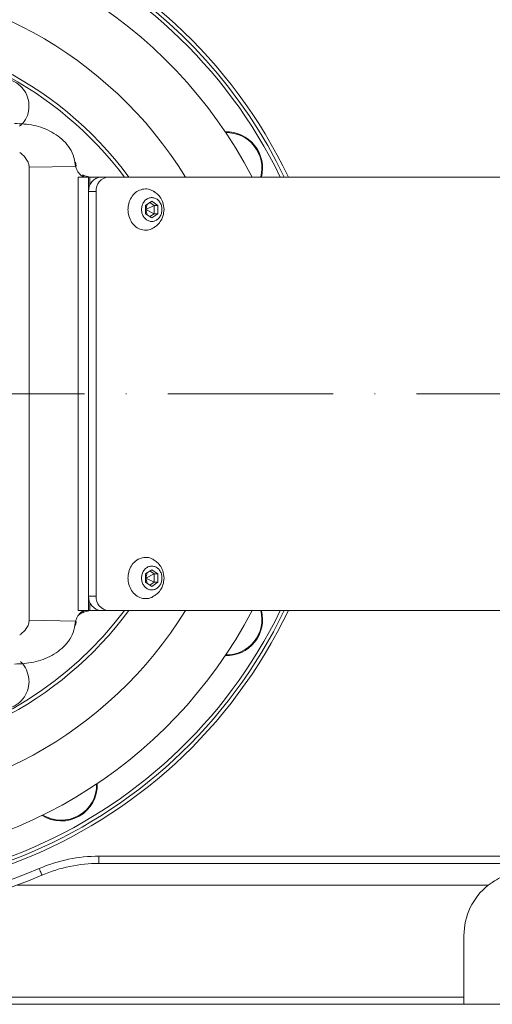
# Model space of a CAD drawing. Header units: millimetres. Extents: x -33 to 2421, y -2345 to -563.
# Tile 13 of 31: x 960 to 1025, y -1826 to -1690. Entities that reach past the tile are written whole.
import ezdxf

# ---------------------------------------------------------------- set-up
doc = ezdxf.new("R2010")
doc.units = ezdxf.units.MM
doc.header["$LTSCALE"] = 0.3175
doc.linetypes.add('ACAD_ISO10W100', pattern=[18, 12, -3, 0, -3])
doc.layers.add('1轮廓实线层', color=7, linetype='Continuous', lineweight=18)
doc.layers.add('中心线', color=4, linetype='ACAD_ISO10W100', lineweight=20)

msp = doc.modelspace()

# ---------------------------------------------------------------- linework, layer by layer
at = {"layer": '1轮廓实线层', "lineweight": 18}
for p, q in [((967.4888, -1709.8317), (967.5845, -1710.3831)), ((967.6647, -1710.3159), (967.5751, -1709.8204)), ((967.5845, -1710.3831), (961.151, -1710.5064)), ((961.151, -1773.2122), (961.151, -1710.5064)), ((968.4762, -1711.5984), (969.612, -1711.8593)), ((967.9504, -1771.8593), (967.9504, -1711.8593)), ((969.3646, -1711.8593), (967.9504, -1711.8593)), ((969.3646, -1711.8593), (969.3646, -1771.8593)), ((969.3646, -1711.8593), (969.5589, -1711.8593)), ((969.5589, -1711.8593), (969.5589, -1712.9929)), ((971.104, -1711.8593), (969.5589, -1711.8593)), ((971.104, -1711.8593), (972.134, -1711.8593)), ((1090.4122, -1711.8593), (972.134, -1711.8593)), ((970.4197, -1713.8593), (969.3896, -1713.8593)), ((969.3896, -1769.8593), (969.3896, -1713.8593)), ((970.4197, -1769.8593), (970.4197, -1713.8593)), ((978.1268, -1715.2046), (977.2697, -1715.782)), ((977.4788, -1715.6411), (977.2938, -1716.3593)), ((977.859, -1715.385), (978.4484, -1715.782)), ((978.984, -1715.782), (978.1268, -1715.2046)), ((977.2697, -1715.782), (977.2697, -1716.9367)), ((977.2938, -1716.3593), (977.2697, -1716.3344)), ((977.2697, -1716.3843), (977.2938, -1716.3593)), ((977.2697, -1716.9367), (978.1268, -1717.514)), ((978.4484, -1715.782), (977.2938, -1716.3593)), ((977.4788, -1717.0775), (977.2938, -1716.3593)), ((978.4484, -1716.9367), (977.2938, -1716.3593)), ((978.4484, -1716.9367), (977.859, -1717.3336)), ((978.1268, -1717.514), (978.984, -1716.9367)), ((978.4484, -1715.782), (978.984, -1715.782)), ((978.4484, -1715.782), (978.4484, -1716.9367)), ((978.4484, -1716.9367), (978.984, -1716.9367)), ((978.984, -1716.9367), (978.984, -1715.782)), ((978.1268, -1766.2046), (977.2697, -1766.7819)), ((977.2697, -1766.7819), (977.2697, -1767.9367)), ((977.2938, -1767.3593), (977.2697, -1767.3344)), ((977.2697, -1767.3843), (977.2938, -1767.3593)), ((977.4788, -1766.6411), (977.2938, -1767.3593)), ((978.4484, -1766.7819), (977.2938, -1767.3593)), ((977.4788, -1768.0775), (977.2938, -1767.3593)), ((978.4484, -1767.9367), (977.2938, -1767.3593)), ((977.859, -1766.385), (978.4484, -1766.7819)), ((978.984, -1766.7819), (978.1268, -1766.2046)), ((978.4484, -1766.7819), (978.984, -1766.7819)), ((978.4484, -1766.7819), (978.4484, -1767.9367)), ((978.984, -1767.9367), (978.984, -1766.7819)), ((977.2697, -1767.9367), (978.1268, -1768.514)), ((978.4484, -1767.9367), (977.859, -1768.3336)), ((978.1268, -1768.514), (978.984, -1767.9367)), ((978.4484, -1767.9367), (978.984, -1767.9367)), ((969.3896, -1769.8593), (970.4197, -1769.8593)), ((969.5589, -1770.7258), (969.5589, -1771.8593)), ((969.3646, -1771.8593), (967.9504, -1771.8593)), ((967.9633, -1772.5134), (968.4762, -1772.1202)), ((968.4762, -1772.1202), (969.612, -1771.8593)), ((969.3646, -1771.8593), (969.5589, -1771.8593)), ((971.104, -1771.8593), (969.5589, -1771.8593)), ((972.134, -1771.8593), (971.104, -1771.8593)), ((1090.4122, -1771.8593), (972.134, -1771.8593)), ((967.5845, -1773.3355), (961.151, -1773.2122)), ((967.4888, -1773.8869), (967.5845, -1773.3355)), ((967.5751, -1773.8982), (967.6647, -1773.4027)), ((970.8225, -1805.8593), (1059.3362, -1805.8593)), ((970.8225, -1806.8593), (970.8225, -1805.8593)), ((1059.3362, -1806.8593), (970.8225, -1806.8593)), ((1024.6794, -1809.8593), (959.4808, -1809.8593)), ((1021.3362, -1816.8593), (1021.3362, -1825.3593)), ((889.3362, -1825.3593), (1021.3362, -1825.3593)), ((1021.3362, -1826.3594), (1021.3362, -1825.3593)), ((1021.3362, -1826.3594), (889.3362, -1826.3594)), ((1039.3362, -1826.3594), (1021.3362, -1826.3594))]:
    msp.add_line(p, q, dxfattribs=at)
for points in [[(967.4888, -1709.8317), (967.5405, -1709.8249), (967.5696, -1709.8211), (967.5752, -1709.8204)], [(967.4888, -1773.8869), (967.5405, -1773.8937), (967.5696, -1773.8975), (967.5752, -1773.8982)], [(962.9336, -1808.4809), (962.926, -1808.4633), (962.9036, -1808.411), (962.8671, -1808.3261), (962.8181, -1808.2118), (962.7583, -1808.0725), (962.6901, -1807.9137), (962.6161, -1807.7413), (962.5391, -1807.562)]]:
    msp.add_lwpolyline(points, dxfattribs=at)
for centre, radius, start, end in [((934.3362, -1741.8593), 69.5, 25.572616, 111.612641), ((934.3362, -1741.8593), 68.5, 25.973551, 109.27622), ((934.3362, -1741.8593), 69, 25.771462, 90.000001), ((934.3362, -1741.8593), 65, 27.486424, 90.881508), ((934.3362, -1741.8593), 57, 31.756861, 90.881508), ((934.3362, -1741.8593), 50.5, 36.445605, 148.171017), ((934.3362, -1741.8593), 50, 36.869895, 140.630297), ((988.4628, -1710.6093), 5, 345.522482, 91.965709), ((988.4628, -1710.6093), 4.9, 345.220362, 91.235667), ((967.5655, -1710.2791), 0.1057, 280.383958, 339.77192), ((971.2586, -1713.7267), 1.8737, 94.735512, 184.059578), ((972.2887, -1713.7267), 1.8737, 94.735512, 184.059578), ((971.2587, -1769.992), 1.8737, 175.940552, 265.264357), ((972.2887, -1769.992), 1.8737, 175.940552, 265.264357), ((934.3362, -1741.8593), 69.5, 248.38735, 334.427384), ((934.3362, -1741.8593), 50, 240, 323.130099), ((934.3362, -1741.8593), 69, 249.513625, 334.228538), ((934.3362, -1741.8593), 68.5, 250.723769, 334.026449), ((934.3362, -1741.8593), 65, 269.118492, 332.513572), ((934.3362, -1741.8593), 57, 269.118492, 328.243134), ((934.3362, -1741.8593), 50.5, 270, 323.554389), ((988.4628, -1773.1093), 5, 268.034263, 14.477489), ((988.4628, -1773.1093), 4.9, 268.764305, 14.779608), ((967.5655, -1773.4395), 0.1057, 20.204126, 79.615055), ((965.5862, -1795.9859), 5, 238.034272, 1.965734), ((965.5862, -1795.9859), 4.9, 238.764314, 1.235693), ((965.5862, -1795.9859), 5, 300, 1.965734), ((934.3362, -1741.8593), 72.5, 242.826933, 293.231457), ((934.3362, -1741.8593), 71.5, 244.498511, 293.231457), ((970.8225, -1826.8593), 21, 90, 113.231457), ((970.8225, -1826.8593), 20, 90, 113.231457), ((1030.3362, -1816.8593), 9, 128.942441, 180)]:
    msp.add_arc(centre, radius, start, end, dxfattribs=at)
for points, knots in [([(954.5359, -1704.5879), (954.2798, -1704.2485), (953.765, -1703.5665), (953.4769, -1702.2901), (953.6, -1701.0005), (954.1495, -1699.8209), (954.8519, -1699.1024), (955.6775, -1698.566), (956.6197, -1698.2159), (957.9192, -1698.1937), (959.1537, -1698.6023), (960.1834, -1699.3969), (960.8913, -1700.4866), (961.2012, -1701.7525), (961.0648, -1703.0375), (960.5992, -1704.1292), (960.0602, -1704.6199), (959.8381, -1704.8221)], [0, 0, 0, 0, 35329.59246863, 71005.06052871, 106680.47124335, 142355.38849144, 178030.34314277, 189210.01747063, 224885.002825, 260560.03300953, 296235.09863447, 331909.89713964, 367585.25310339, 403260.67187565, 438935.25335584, 474610.92596965, 499614.72496069, 499614.72496069, 499614.72496069, 499614.72496069]), ([(967.4888, -1709.8317), (967.3889, -1709.3832), (967.189, -1708.4863), (966.1776, -1706.9449), (964.3712, -1705.5327), (961.8125, -1704.5765), (960.02, -1704.4927), (959.1227, -1704.4507)], [0, 0, 0, 0, 22239.54488234, 44474.86885094, 88286.09595966, 131787.9958894, 175396.16635446, 175396.16635446, 175396.16635446, 175396.16635446]), ([(961.151, -1710.5064), (961.1326, -1710.323), (961.0912, -1709.91), (960.6966, -1709.2115), (960.2331, -1708.7603), (959.896, -1708.5041), (959.8468, -1708.4667)], [0, 0, 0, 0, 30795.48977281, 69358.26085236, 136939.26337904, 148507.66425828, 148507.66425828, 148507.66425828, 148507.66425828]), ([(968.6883, -1711.8593), (968.438, -1711.6799), (968.0745, -1711.4194), (967.727, -1710.8531), (967.631, -1710.5363), (967.5845, -1710.3831)], [0, 0, 0, 0, 58980.79835372, 85635.42566758, 110588.10768226, 110588.10768226, 110588.10768226, 110588.10768226]), ([(968.4762, -1711.5984), (968.494, -1711.5923), (968.5296, -1711.58), (968.58, -1711.5811), (968.6249, -1711.5958), (968.6617, -1711.6254), (968.6875, -1711.6689), (968.7015, -1711.7227), (968.7043, -1711.7837), (968.6955, -1711.8274), (968.6912, -1711.8492)], [0, 0, 0, 0, 34729.0406238, 69481.56757273, 104242.54787284, 138962.60171256, 173692.46109554, 208438.32677722, 243196.83752034, 277928.31738767, 277928.31738767, 277928.31738767, 277928.31738767]), ([(978.4345, -1718.8235), (978.3296, -1718.9008), (977.9923, -1719.1493), (977.3017, -1719.2537), (976.4821, -1719.114), (975.7445, -1718.648), (975.1818, -1717.9284), (974.8881, -1717.1217), (974.8142, -1716.3817), (974.8806, -1715.6422), (975.1505, -1714.8485), (975.6985, -1714.1136), (976.4262, -1713.6277), (977.2434, -1713.4637), (977.9567, -1713.5573), (978.3172, -1713.812), (978.4424, -1713.9004)], [0, 0, 0, 0, 17314.36219824, 55679.07778827, 94044.64390225, 132409.07890732, 170774.29854414, 209139.3042056, 235720.16466456, 259611.02784796, 297977.02869584, 336341.06101114, 374706.90625529, 413071.62184532, 451437.1879593, 471841.40682811, 471841.40682811, 471841.40682811, 471841.40682811]), ([(979.8224, -1716.3593), (979.7906, -1716.0219), (979.7444, -1715.5313), (979.4307, -1714.8505), (979.0585, -1714.3067), (978.6509, -1714.02), (978.4561, -1713.883)], [0, 0, 0, 0, 50620.02071563, 73587.21161864, 112635.25060455, 148360.60004814, 148360.60004814, 148360.60004814, 148360.60004814]), ([(979.5412, -1716.3593), (979.5255, -1716.5449), (979.4943, -1716.916), (979.2505, -1717.4098), (978.8914, -1717.7852), (978.4431, -1717.9999), (977.96, -1718.0296), (977.4954, -1717.871), (977.1021, -1717.5419), (976.8243, -1717.0799), (976.7234, -1716.6596), (976.7041, -1716.2327), (976.7666, -1715.8024), (977.0013, -1715.3089), (977.3628, -1714.9334), (977.8104, -1714.7187), (978.2938, -1714.689), (978.7582, -1714.8476), (979.1518, -1715.1767), (979.4284, -1715.6388), (979.5328, -1716.0589), (979.5396, -1716.3015), (979.5412, -1716.3593)], [0, 0, 0, 0, 35751.06184139, 71502.14523926, 107252.05693852, 143003.52035948, 178754.09706655, 214504.98375292, 250256.10559553, 286006.58210932, 321758.11928956, 332960.56980636, 368713.36119446, 404462.76250072, 440214.69273367, 475965.24004747, 511715.81675454, 547466.70344091, 583217.82528352, 618968.30179731, 654720.10696145, 665924.47794849, 665924.47794849, 665924.47794849, 665924.47794849]), ([(978.4367, -1718.8267), (978.5857, -1718.7371), (978.9908, -1718.4937), (979.3991, -1717.9342), (979.7482, -1717.1933), (979.7944, -1716.6736), (979.8224, -1716.3593)], [0, 0, 0, 0, 26001.2116563, 70666.22282748, 101369.18932353, 148328.59397287, 148328.59397287, 148328.59397287, 148328.59397287]), ([(978.4345, -1769.8235), (978.3296, -1769.9008), (977.9923, -1770.1493), (977.3017, -1770.2536), (976.4821, -1770.1141), (975.7445, -1769.6479), (975.1817, -1768.9284), (974.8881, -1768.1217), (974.8142, -1767.3817), (974.8806, -1766.6422), (975.1505, -1765.8485), (975.6985, -1765.1136), (976.4263, -1764.6277), (977.2434, -1764.4637), (977.9567, -1764.5573), (978.3172, -1764.812), (978.4424, -1764.9004)], [0, 0, 0, 0, 17248.83794217, 55468.15289428, 93688.15703898, 131908.53535608, 170127.68653415, 208347.50414731, 234827.77232991, 258628.22322904, 296849.03226245, 335067.88021297, 373287.94497003, 411507.68733273, 449728.06327744, 470055.06467519, 470055.06467519, 470055.06467519, 470055.06467519]), ([(979.5412, -1767.3593), (979.5255, -1767.5449), (979.4943, -1767.916), (979.2505, -1768.4098), (978.8914, -1768.7852), (978.4431, -1768.9999), (977.96, -1769.0296), (977.4954, -1768.871), (977.1022, -1768.5419), (976.8243, -1768.0799), (976.7234, -1767.6596), (976.7041, -1767.2328), (976.7667, -1766.8024), (977.0013, -1766.3089), (977.3628, -1765.9334), (977.8104, -1765.7188), (978.2938, -1765.6891), (978.7582, -1765.8477), (979.1518, -1766.1767), (979.4284, -1766.6388), (979.5328, -1767.0589), (979.5396, -1767.3015), (979.5412, -1767.3593)], [0, 0, 0, 0, 35615.82716965, 71231.67581424, 106846.35719238, 142462.58442256, 178077.92829301, 213693.58097019, 249310.58438612, 284924.259564, 320538.71585298, 331700.70433851, 367316.36584017, 402932.21448477, 438550.1806732, 474164.03857265, 509779.3824431, 545395.03512028, 581009.80566023, 616626.61862862, 652241.34190163, 663403.33038716, 663403.33038716, 663403.33038716, 663403.33038716]), ([(979.8224, -1767.3593), (979.7906, -1767.0219), (979.7444, -1766.5313), (979.4307, -1765.8505), (979.0585, -1765.3067), (978.6509, -1765.02), (978.4561, -1764.883)], [0, 0, 0, 0, 50428.14374681, 73306.91036545, 112208.14776852, 147799.00717694, 147799.00717694, 147799.00717694, 147799.00717694]), ([(978.4367, -1769.8267), (978.5857, -1769.7371), (978.9908, -1769.4937), (979.3991, -1768.9342), (979.7482, -1768.1933), (979.7944, -1767.6736), (979.8224, -1767.3593)], [0, 0, 0, 0, 25903.65449415, 70398.49633357, 100985.28634468, 147767.00202161, 147767.00202161, 147767.00202161, 147767.00202161]), ([(968.6883, -1771.8593), (968.438, -1772.0387), (968.0745, -1772.2992), (967.727, -1772.8655), (967.631, -1773.1823), (967.5845, -1773.3355)], [0, 0, 0, 0, 58713.21175559, 85246.91122096, 110085.05156599, 110085.05156599, 110085.05156599, 110085.05156599]), ([(968.4762, -1772.1202), (968.4921, -1772.1259), (968.5254, -1772.1379), (968.5748, -1772.139), (968.6217, -1772.1253), (968.6611, -1772.094), (968.6889, -1772.0479), (968.7026, -1771.9914), (968.7038, -1771.9308), (968.6952, -1771.8893), (968.691, -1771.8694)], [0, 0, 0, 0, 30921.70498542, 64616.1953709, 100510.27642053, 137658.6332953, 174903.47338133, 211095.21353796, 245244.12959812, 276681.71320244, 276681.71320244, 276681.71320244, 276681.71320244]), ([(967.4888, -1773.8869), (967.3889, -1774.3355), (967.189, -1775.2324), (966.1776, -1776.7737), (964.3712, -1778.1859), (961.8125, -1779.1421), (960.02, -1779.226), (959.1227, -1779.2679)], [0, 0, 0, 0, 22125.03279853, 44245.86641692, 87831.50820287, 131109.41554476, 174493.09369674, 174493.09369674, 174493.09369674, 174493.09369674]), ([(961.151, -1773.2122), (961.1326, -1773.3956), (961.0912, -1773.8087), (960.6966, -1774.5072), (960.2331, -1774.9583), (959.896, -1775.2146), (959.8468, -1775.252)], [0, 0, 0, 0, 30647.33952396, 69026.02895054, 136280.80889914, 147794.47491054, 147794.47491054, 147794.47491054, 147794.47491054]), ([(959.9161, -1778.9368), (959.9571, -1778.9653), (960.3482, -1779.2366), (960.8184, -1780.0589), (961.1081, -1781.0034), (961.1581, -1781.9888), (960.991, -1782.9788), (960.3603, -1784.1157), (959.3891, -1784.9804), (958.1864, -1785.4748), (956.8877, -1785.5432), (955.64, -1785.178), (954.5824, -1784.42), (953.8392, -1783.3559), (953.5587, -1782.3883), (953.5405, -1781.8298), (953.5362, -1781.6965)], [0, 0, 0, 0, 4690.09728634, 44690.92830992, 84692.14503795, 97229.56954498, 137229.94182018, 177232.36519957, 217233.61330473, 257235.6586022, 297237.2669506, 337238.83709137, 377241.16466373, 417241.99568731, 457243.21241534, 469778.75855605, 469778.75855605, 469778.75855605, 469778.75855605]), ([(1035.9931, -1809.8593), (1035.3585, -1809.4217), (1034.0428, -1808.5144), (1031.7551, -1807.8658), (1029.3008, -1807.8181), (1026.8669, -1808.3929), (1025.4431, -1809.3473), (1024.6794, -1809.8593)], [0, 0, 0, 0, 32592.60394324, 67572.48730867, 101289.70780409, 134870.45361535, 173732.54339273, 173732.54339273, 173732.54339273, 173732.54339273])]:
    msp.add_open_spline(points, degree=3, knots=knots, dxfattribs=at)
at = {"layer": '中心线', "lineweight": 18, "ltscale": 6}
msp.add_line((292.5654, -1741.8593), (1089.7156, -1741.8593), dxfattribs=at)

doc.saveas('drawing.dxf')
